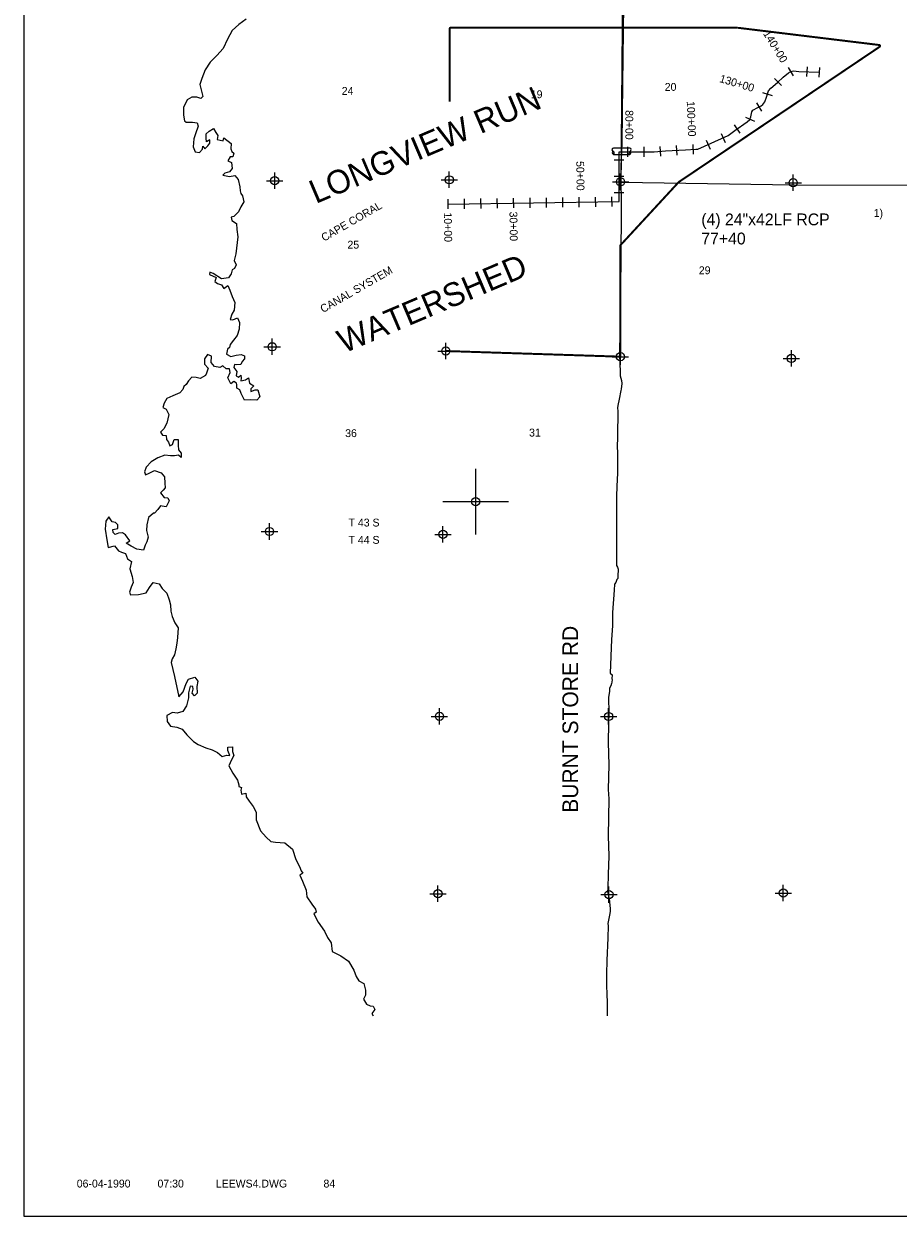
# Model space of a CAD drawing. Extents: x 142465 to 238465, y 833127 to 896947.
# Tile 1 of 4: x 142465 to 169145, y 833947 to 870331. Entities that reach past the tile are written whole.
import ezdxf
from ezdxf.enums import TextEntityAlignment as Align

# ---------------------------------------------------------------- set-up
doc = ezdxf.new("R2010")
doc.units = 0
doc.header["$LTSCALE"] = 800
doc.header["$PDMODE"] = 34
doc.header["$PDSIZE"] = 250
doc.linetypes.add('DASHED', pattern=[0])
doc.linetypes.add('STREAM', pattern=[0])
doc.layers.get('0').update_dxf_attribs({"linetype": 'CONTINUOUS'})
for name, color, linetype in [('BORDER', 1, 'CONTINUOUS'), ('CITY', 14, 'DASHED'), ('MAJROADS', 9, 'CONTINUOUS'), ('SEC', 2, 'CONTINUOUS'), ('STATIONS', 7, 'CONTINUOUS'), ('STRUCTTEXT', 7, 'CONTINUOUS'), ('STRUCTURES', 10, 'CONTINUOUS'), ('TEXT', 7, 'CONTINUOUS'), ('TRUNKS', 5, 'STREAM'), ('WATER', 4, 'CONTINUOUS'), ('WSHEDS', 3, 'CONTINUOUS')]:
    doc.layers.add(name, color=color, linetype=linetype)

# ---------------------------------------------------------------- blocks, each defined once
blk = doc.blocks.new('TICK')
at = {"color": 0}
for points in [[(500, 0), (500, 1000)], [(0, 500), (1000, 500)]]:
    blk.add_lwpolyline(points, dxfattribs=at)
blk.add_point((500, 500), dxfattribs=at)
blk = doc.blocks.new('RCP')
at = {"layer": 'STRUCTURES', "color": 0}
for points in [[(236, 88), (-264, 88)], [(-264, -112), (236, -112)]]:
    blk.add_lwpolyline(points, dxfattribs=at)
for centre, radius, start, end in [((-261, 41), 46.7, 94.2256, 249.28), ((232, 41), 46.7, 290.72, 85.7744), ((-228, -52), 70, 134.6378, 238.9484), ((-299, -61), 62.3, 304.3062, 69.28), ((271, -61), 62.3, 110.72, 235.6938), ((200, -52), 70, 301.0516, 45.3622)]:
    blk.add_arc(centre, radius, start, end, dxfattribs=at)
blk = doc.blocks.new('LOGON')
at = {"color": 0}
blk.add_attdef('DATE', text='', height=1, dxfattribs=at).set_placement((-1.87, 1.76), align=Align.RIGHT)
for tag, p in [('TIME', (1.56, 1.76)), ('DRAWING', (8.97, 1.76)), ('OPERATOR', (22.66, 1.76))]:
    blk.add_attdef(tag, p, '', height=1, dxfattribs=at)

msp = doc.modelspace()

# ---------------------------------------------------------------- linework, layer by layer
at = {"layer": 'BORDER', "color": 0}
msp.add_lwpolyline([(142465, 833947), (238465, 833947), (238465, 896947), (142465, 896947)], close=True, dxfattribs=at)
at = {"layer": 'CITY', "color": 0}
msp.add_lwpolyline([(152704, 881643), (160973, 881731), (160774, 876172), (160681, 865499), (165967, 865414), (171400, 865413), (176785, 865354), (177602, 865377), (182078, 867657), (182075, 865402), (187348, 865388), (187499, 875932), (192795, 875851), (197979, 875822), (197937, 870471), (203574, 870421), (203567, 867149), (204626, 867424), (204750, 866898), (203543, 866570), (203524, 865133), (197957, 865112), (197910, 854551)], dxfattribs=at)
at = {"layer": 'MAJROADS', "color": 0}
msp.add_lwpolyline([(160767, 870908), (160733, 868503), (160711, 866702), (160690, 866174), (160685, 865562), (160697, 864875), (160682, 862940), (160671, 862546), (160647, 861516), (160651, 860979), (160645, 860234), (160658, 859714), (160666, 859588), (160706, 859446), (160714, 859353), (160688, 859186), (160687, 859144), (160627, 858876), (160592, 858684), (160583, 858609), (160590, 858508), (160585, 857745), (160574, 857394), (160581, 857285), (160584, 856598), (160566, 856447), (160554, 855936), (160555, 854863), (160555, 853799), (160580, 853749), (160604, 853690), (160594, 853480), (160594, 853405), (160560, 853380), (160526, 853288), (160492, 853230), (160474, 853046), (160427, 852367), (160424, 851965), (160396, 851546), (160354, 850516), (160413, 850465), (160412, 850348), (160420, 850323), (160411, 850247), (160402, 850206), (160377, 850130), (160334, 850064), (160333, 849972), (160307, 849771), (160312, 849310), (160301, 848983), (160296, 848405), (160316, 847718), (160294, 846972), (160317, 846679), (160300, 845548), (160312, 844936), (160300, 844383), (160288, 843956), (160279, 843847), (160303, 843721), (160328, 843645), (160335, 843536), (160359, 843327), (160358, 843243), (160332, 843134), (160288, 842875), (160296, 842808), (160285, 842439), (160255, 841752), (160243, 841342), (160249, 841015), (160255, 840688), (160262, 840495), (160268, 840110), (160267, 840062)], dxfattribs=at)
at = {"layer": 'SEC', "color": 0}
for p in [(150120, 865544), (155448, 865573), (160674, 865511), (165943, 865482), (150042, 860477), (155343, 860347), (160670, 860175), (165888, 860121), (149961, 854840), (155254, 854752), (155148, 849199), (160308, 849196), (155102, 843788), (160320, 843760), (165639, 843806)]:
    msp.add_point(p, dxfattribs=at)
at = {"layer": 'STATIONS', "color": 0}
for p, q in [((165785, 869004), (165943, 868749)), ((166366, 869020), (166352, 868720)), ((166742, 869002), (166728, 868702)), ((165376, 868666), (165584, 868449)), ((165009, 868235), (165297, 868149)), ((164819, 867920), (164972, 867662)), ((164483, 867481), (164759, 867364)), ((164138, 867245), (164310, 867000)), ((163290, 866785), (163412, 866511)), ((163746, 866989), (163868, 866715)), ((160884, 866577), (160884, 866277)), ((161384, 866577), (161384, 866277)), ((161872, 866590), (161895, 866291)), ((162373, 866623), (162392, 866324)), ((162876, 866650), (162888, 866350)), ((160477, 866184), (160777, 866184)), ((160477, 865684), (160777, 865684)), ((155402, 864983), (155406, 864683)), ((155902, 864990), (155906, 864690)), ((156401, 864998), (156406, 864698)), ((156901, 865005), (156906, 864705)), ((157401, 865012), (157406, 864712)), ((157901, 865019), (157906, 864719)), ((158401, 865026), (158406, 864726)), ((158901, 865033), (158905, 864733)), ((159401, 865040), (159405, 864740)), ((159901, 865047), (159905, 864747)), ((160401, 865055), (160405, 864755)), ((160477, 865184), (160777, 865184))]:
    msp.add_line(p, q, dxfattribs=at)
at = {"layer": 'TRUNKS', "color": 0}
msp.add_lwpolyline([(155404, 864833), (160627, 864908), (160627, 866427), (161063, 866427), (161704, 866427), (162050, 866452), (162652, 866491), (162973, 866504), (163030, 866504), (163958, 866920), (164162, 867079), (164533, 867340), (164616, 867410), (164651, 867493), (164665, 867595), (164679, 867645), (164713, 867701), (164866, 867774), (164962, 867830), (165019, 867866), (165076, 867954), (165124, 868093), (165164, 868230), (165187, 868284), (165262, 868371), (165468, 868546), (165636, 868707), (165803, 868839), (165868, 868879), (165953, 868901), (166110, 868881), (166735, 868852)], dxfattribs=at)
at = {"layer": 'WATER', "color": 0}
msp.add_lwpolyline([(149245, 870474), (149027, 870307), (148824, 870133), (148680, 869866), (148552, 869574), (148358, 869365), (148148, 869157), (147995, 868932), (147893, 868665), (147833, 868481), (147923, 868112), (147864, 868054), (147747, 868096), (147588, 868097), (147445, 868015), (147334, 867781), (147333, 867546), (147365, 867370), (147423, 867328), (147608, 867335), (147750, 867309), (147783, 867208), (147706, 866974), (147654, 866824), (147628, 866581), (147694, 866421), (147827, 866404), (147920, 866512), (147929, 866596), (147987, 866520), (148080, 866611), (148139, 866695), (148140, 866787), (148039, 866729), (148031, 866838), (148032, 866972), (148125, 867055), (148251, 867138), (148326, 867020), (148384, 866928), (148366, 866802), (148550, 866759), (148568, 866851), (148793, 866682), (148783, 866515), (148808, 866431), (148874, 866388), (148840, 866271), (148756, 866272), (148689, 866147), (148797, 866096), (148821, 865920), (148745, 865820), (148594, 865779), (148535, 865712), (148744, 865677), (148903, 865701), (149003, 865583), (149052, 865357), (149068, 865239), (149084, 865156), (149142, 865080), (149174, 864895), (149090, 864745), (149013, 864595), (148937, 864512), (148870, 864453), (148794, 864437), (148810, 864328), (148952, 864235), (148968, 864051), (148991, 863833), (148929, 863314), (148886, 863105), (148944, 862979), (148893, 862862), (148825, 862829), (148791, 862703), (148706, 862578), (148497, 862554), (148247, 862715), (148138, 862758), (148129, 862683), (148330, 862589), (148295, 862472), (148379, 862404), (148496, 862370), (148570, 862252), (148688, 862344), (148746, 862201), (148820, 862016), (148902, 861831), (148884, 861597), (148808, 861472), (148756, 861313), (148840, 861296), (148983, 861362), (149049, 861219), (149039, 861010), (148971, 860826), (148861, 860676), (148760, 860542), (148742, 860459), (148675, 860409), (148649, 860250), (148782, 860182), (148942, 860223), (149093, 860239), (149201, 860196), (149201, 860104), (149125, 860029), (149082, 859937), (148957, 859921), (148890, 859938), (148872, 859846), (148964, 859720), (148946, 859595), (149013, 859552), (149088, 859610), (149096, 859518), (149087, 859434), (149230, 859467), (149322, 859525), (149355, 859366), (149488, 859289), (149396, 859189), (149395, 859114), (149521, 859163), (149605, 859163), (149670, 858945), (149577, 858845), (149393, 858854), (149201, 858847), (149101, 859049), (149052, 859158), (148960, 859218), (148969, 859326), (148953, 859368), (148869, 859419), (148777, 859344), (148686, 859529), (148762, 859696), (148738, 859805), (148637, 859806), (148538, 859899), (148445, 859841), (148278, 859875), (148186, 860002), (148196, 860194), (148071, 860237), (147978, 860112), (147977, 859945), (148093, 859826), (148042, 859668), (148008, 859601), (147848, 859510), (147723, 859536), (147589, 859545), (147487, 859437), (147420, 859328), (147344, 859262), (147318, 859178), (147225, 859070), (147015, 858979), (146830, 858897), (146746, 858755), (146703, 858621), (146811, 858570), (146894, 858411), (146825, 858143), (146732, 857976), (146639, 857876), (146697, 857775), (146806, 857766), (146822, 857649), (146880, 857565), (146921, 857455), (147005, 857497), (147048, 857647), (147174, 857646), (147173, 857479), (147188, 857336), (147263, 857227), (147262, 857101), (147187, 857169), (147061, 857145), (146936, 857154), (146768, 857172), (146550, 857089), (146348, 856965), (146196, 856807), (146145, 856665), (146178, 856573), (146287, 856622), (146447, 856705), (146656, 856628), (146756, 856510), (146771, 856317), (146779, 856175), (146719, 856100), (146635, 856017), (146743, 855873), (146860, 855864), (146901, 855772), (146808, 855597), (146683, 855614), (146632, 855623), (146556, 855515), (146447, 855398), (146421, 855398), (146270, 855265), (146218, 855039), (146209, 854872), (146257, 854671), (146215, 854520), (146172, 854420), (146121, 854269), (145911, 854296), (145736, 854389), (145586, 854482), (145695, 854557), (145571, 854734), (145471, 854801), (145354, 854786), (145253, 854744), (145195, 854812), (145178, 854904), (145329, 854936), (145330, 855045), (145264, 855113), (145163, 855139), (145055, 855290), (144962, 855157), (144944, 854914), (145000, 854587), (145041, 854352), (145234, 854401), (145350, 854249), (145450, 854207), (145567, 854164), (145633, 854005), (145750, 853928), (145698, 853703), (145772, 853468), (145804, 853283), (145736, 853141), (145693, 852991), (145718, 852907), (145961, 852922), (146196, 852971), (146297, 853129), (146407, 853287), (146591, 853244), (146682, 853101), (146824, 852958), (146898, 852756), (146939, 852605), (146954, 852404), (146987, 852245), (147069, 852052), (147177, 851900), (147158, 851607), (147132, 851431), (147106, 851256), (147062, 851080), (146986, 850955), (146960, 850838), (147066, 850418), (147196, 849798), (147331, 849947), (147417, 850206), (147493, 850332), (147686, 850397), (147777, 850271), (147743, 850112), (147758, 849911), (147674, 849828), (147599, 849904), (147633, 850029), (147626, 850113), (147542, 850122), (147490, 849913), (147489, 849762), (147429, 849520), (147319, 849344), (147143, 849295), (147000, 849321), (146824, 849222), (146839, 849038), (146939, 848895), (147131, 848868), (147298, 848808), (147440, 848640), (147639, 848429), (147781, 848336), (148023, 848242), (148207, 848174), (148374, 848098), (148516, 847979), (148658, 848012), (148751, 848003), (148693, 848162), (148694, 848263), (148828, 848270), (148835, 848128), (148868, 848002), (148800, 847868), (148723, 847693), (148839, 847466), (148988, 847247), (149021, 847113), (149021, 847054), (149104, 847029), (149087, 846945), (149111, 846828), (149237, 846860), (149253, 846760), (149253, 846743), (149336, 846608), (149460, 846448), (149551, 846280), (149558, 846037), (149690, 845701), (149856, 845508), (150006, 845381), (150148, 845355), (150291, 845354), (150425, 845336), (150666, 845150), (150765, 844831), (150872, 844613), (150930, 844487), (150980, 844411), (150887, 844353), (150970, 844168), (151077, 843891), (151100, 843690), (151250, 843463), (151366, 843311), (151382, 843219), (151315, 843177), (151447, 842917), (151638, 842648), (151729, 842446), (151845, 842286), (151877, 842026), (152135, 841890), (152377, 841730), (152534, 841452), (152609, 841259), (152683, 841124), (152842, 841048), (152891, 840847), (152889, 840687), (152830, 840571), (152921, 840419), (153030, 840368), (153122, 840351), (153180, 840258), (153087, 840133), (153120, 840062)], dxfattribs=at)
at = {"layer": 'WSHEDS', "color": 0, "const_width": 60}
msp.add_lwpolyline([(155343, 860347, -0.000944), (155344, 860347), (160639, 860176, 0.423685), (160670, 860206), (160670, 863564, -0.188527), (160678, 863584), (162447, 865501, -0.058247), (162452, 865505), (168579, 869631, 0.694354), (168566, 869686), (164245, 870212, 0.030302), (164241, 870213), (155489, 870213, 0.414214), (155459, 870183), (155459, 867957)], format="xyb", dxfattribs=at)

# ---------------------------------------------------------------- block references
at = {"color": 0, "xscale": 2, "yscale": 2, "zscale": 2}
msp.add_blockref('TICK', (155254, 854752), dxfattribs=at)
at = {"layer": 'STRUCTURES', "color": 0}
msp.add_blockref('RCP', (160720, 866453), dxfattribs=at)
at = {"layer": 'TEXT', "color": 0, "xscale": 240, "yscale": 240, "zscale": 240}
msp.add_blockref('LOGON', (146170, 834399), dxfattribs=at).add_auto_attribs({'DATE': '06-04-1990', 'TIME': '07:30', 'OPERATOR': '84', 'DRAWING': 'LEEWS4.DWG'})

# ---------------------------------------------------------------- texts
at = {"layer": 'MAJROADS', "color": 0}
msp.add_text('BURNT STORE RD', height=480, rotation=90, dxfattribs=at).set_placement((159380, 846257))
at = {"layer": 'STATIONS', "color": 0}
for s, rotation, p in [('140+00', 301.7665, (165298, 869575)), ('130+00', 343.4337, (164192, 868405)), ('100+00', 272.2906, (162716, 867428)), ('80+00', 270, (160821, 867247)), ('50+00', 270.8158, (159328, 865691)), ('10+00', 270.8158, (155290, 864122)), ('30+00', 270.8158, (157290, 864150))]:
    msp.add_text(s, height=240, rotation=rotation, dxfattribs=at).set_placement(p, align=Align.CENTER)
at = {"layer": 'STRUCTTEXT', "color": 0}
for s, height, p in [('(4) 24"x42LF RCP', 360, (163139, 864184)), ('1)', 240, (168399, 864440)), ('77+40', 360, (163139, 863601))]:
    msp.add_text(s, height=height, dxfattribs=at).set_placement(p)
at = {"layer": 'TEXT', "color": 0}
for s, p in [('20', (162022, 868287)), ('24', (152166, 868165)), ('19', (157935, 868061)), ('25', (152340, 863473)), ('29', (163062, 862691)), ('36', (152270, 857721)), ('31', (157883, 857738)), ('T 43 S', (152374, 854993)), ('T 44 S', (152374, 854465))]:
    msp.add_text(s, height=240, dxfattribs=at).set_placement(p)
for s, height, rotation, p in [('LONGVIEW RUN', 720, 23, (151372, 864831)), ('CAPE CORAL', 240, 30, (151627, 863682)), ('WATERSHED ', 720, 23, (152231, 860268)), ('CANAL SYSTEM', 240, 30, (151596, 861503))]:
    msp.add_text(s, height=height, rotation=rotation, dxfattribs=at).set_placement(p)

doc.saveas('drawing.dxf')
